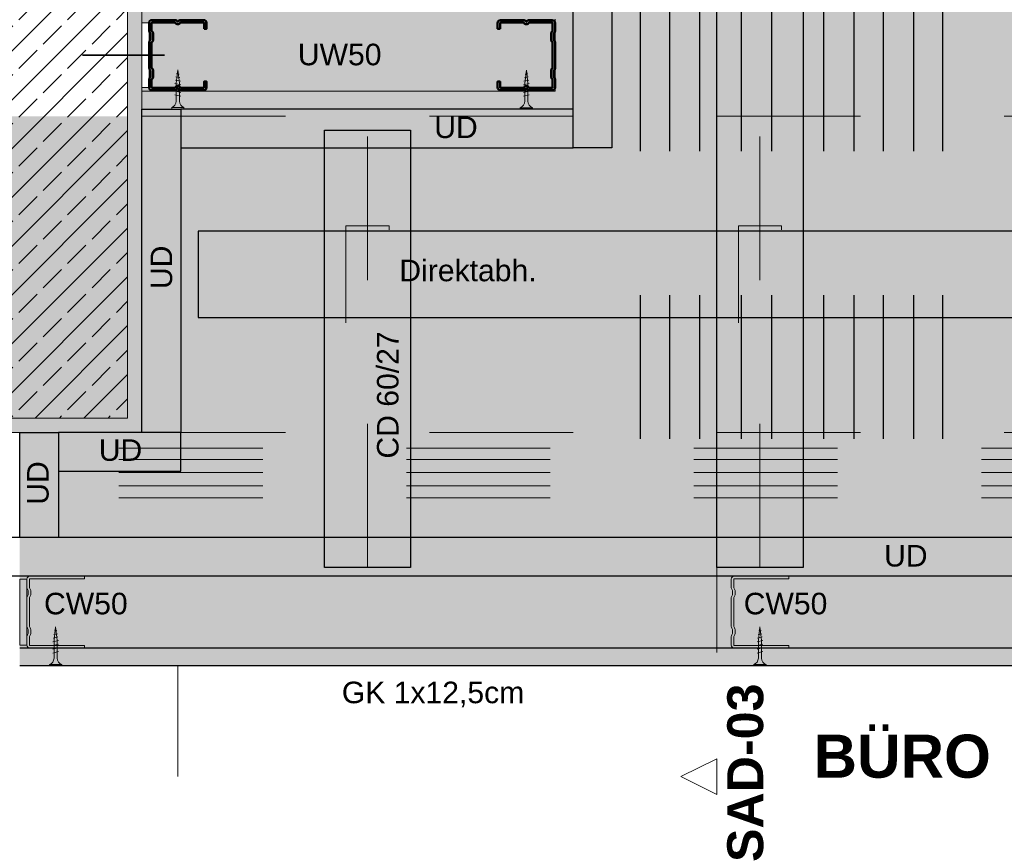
# Model space of a CAD drawing. Header units: metres. Extents: x -1.1 to 13.1, y -2.2 to 1.8.
# Tile 18 of 59: x 2.996 to 3.681, y -2.144 to -1.57. Entities that reach past the tile are written whole.
import ezdxf

# ---------------------------------------------------------------- set-up
doc = ezdxf.new("R2010")
doc.units = ezdxf.units.M
doc.header["$MEASUREMENT"] = 0
for name, pattern in [('Schnittlinie', [0.06, 0.03, -0.015, 0, -0.015]), ('Strichlinie eng', [0.023, 0.015, -0.008]), ('Untersicht', [0.02, 0.015, -0.005]), ('Wipeout_Contour', [1, 0, -1])]:
    doc.linetypes.add(name, pattern=pattern)
for name, color, linetype in [('152 - Bemaßung_ Beschriftung.Ausbau', 7, 'Continuous'), ('201 - Marker.Schnitt - versteckt Grundriss u. Detail SD', 7, 'Continuous'), ('606 - Struktur.Wand Innen Ausbau', 7, 'Continuous'), ('607 - Struktur.Stütze', 7, 'Continuous'), ('608 - Struktur.Träger', 7, 'Continuous'), ('653 - Abdeckung.TB Verkofferung', 7, 'Continuous'), ('660 - Unterkonstruktion.Trockenbau', 7, 'Continuous'), ('804 - HKLSE.Elektrik', 7, 'Continuous'), ('Neubau_606 - Struktur.Wand Innen Ausbau', 7, 'Continuous'), ('Neubau_653 - Abdeckung.TB Verkofferung', 7, 'Continuous'), ('Neubau_660 - Unterkonstruktion.Trockenbau', 7, 'Continuous')]:
    doc.layers.add(name, color=color, linetype=linetype)
doc.styles.add('ERSTELLTER_STIL_1', font='txt')
doc.styles.add('ERSTELLTER_STIL_2', font='txt')
doc.dimstyles.new('ERSTELLTER_STIL__1', dxfattribs={"dimtxt": 0.02, "dimasz": 0.01064, "dimexe": 0.18, "dimexo": 0.0625, "dimgap": 0, "dimtad": 1, "dimzin": 0, "dimdsep": 46, "dimtxsty": 'ERSTELLTER_STIL_1', "dimblk": 'ARROWHEAD_2', "dimblk1": 'ARROWHEAD_2', "dimblk2": 'ARROWHEAD_2', "dimcen": 0.09, "dimse1": 1, "dimse2": 1, "dimclrd": 7, "dimclre": 7, "dimclrt": 7, "dimazin": 0, "dimtfac": 1, "dimtdec": 4, "dimtmove": 0, "dimatfit": 3, "dimfxl": 1, "dimtolj": 1, "dimtzin": 0, "dimarcsym": 0})
pattern_1 = [(45, (0, 0), (-0.003535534, 0.003535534), [0, -0.005])]

# ---------------------------------------------------------------- blocks, each defined once
blk = doc.blocks.new('*D232')
at = {"layer": '152 - Bemaßung_ Beschriftung.Ausbau', "color": 7, "linetype": 'Continuous', "lineweight": 9}
for p, q in [((2.85451, -1.85295), (2.86851, -1.86103)), ((2.87201, -1.85699), (2.85101, -1.85699)), ((2.86151, -2.01949), (2.86151, -1.85699)), ((2.87201, -2.01949), (2.85101, -2.01949)), ((2.85451, -2.01545), (2.86851, -2.02353)), ((2.86151, -2.02634), (2.86151, -2.01949))]:
    blk.add_line(p, q, dxfattribs=at)
at = {"layer": '152 - Bemaßung_ Beschriftung.Ausbau', "color": 7, "lineweight": 9, "insert": (2.85784, -1.96343), "char_height": 0.02, "attachment_point": 7, "rotation": 90, "style": 'ERSTELLTER_STIL_1'}
blk.add_mtext('\\A1;{\\pql;\\fArial|b0|i0|c0|p38;16\\fArial|b0|i0|c0|p38;\\A1{\\H.66x;\\S25^  ;}}', dxfattribs=at)
at = {"color": 254, "linetype": 'Wipeout_Contour', "lineweight": 0, "ltscale": 13.933938}
blk.add_wipeout([(2.86111, -1.96703), (2.86111, -1.90945), (2.83391, -1.90945), (2.83391, -1.96703)], dxfattribs=at).dxf.layer = '152 - Bemaßung_ Beschriftung.Ausbau'
blk = doc.blocks.new('ARROWHEAD_2')
at = {"color": 0, "linetype": 'Continuous', "lineweight": 0}
for p, q in [((-0.378, -0.655), (0.378, 0.655)), ((0, 0), (-1, 0))]:
    blk.add_line(p, q, dxfattribs=at)

msp = doc.modelspace()

# ---------------------------------------------------------------- hatches: boundary and pattern name
at = {"layer": '607 - Struktur.Stütze', "linetype": 'Continuous', "lineweight": 5}
h = msp.add_hatch(dxfattribs=at)
h.set_pattern_fill('Beton__Stahlbeton_0003', style=0, pattern_type=2)
h.set_pattern_definition([(45, (0, 0), (-0.01697056, 0.01697056), []), (45, (-0.008485, 0.008485), (-0.01697056, 0.01697056), [0.018, -0.006])])
h.paths.add_polyline_path([(3.07091, -1.04699), (2.88091, -1.04699), (2.88091, -1.84699), (3.07091, -1.84699)])
at = {"layer": '653 - Abdeckung.TB Verkofferung', "linetype": 'Continuous', "lineweight": 0, "true_color": 0x2f2f2f}
msp.add_hatch(color=250, dxfattribs=at).paths.add_polyline_path([(3.08091, -1.25699), (4.08091, -1.25699), (4.08091, -1.63699), (3.08091, -1.63699)])

# ---------------------------------------------------------------- linework, layer by layer
at = {"layer": '201 - Marker.Schnitt - versteckt Grundriss u. Detail SD', "color": 7, "linetype": 'Schnittlinie', "lineweight": 13}
msp.add_line((3.48091, 1.69001), (3.48091, -2.08399), dxfattribs=at)
at = {"layer": '607 - Struktur.Stütze', "color": 7, "linetype": 'Continuous', "lineweight": 13}
msp.add_lwpolyline([(2.88091, -1.84699), (3.07091, -1.84699), (3.07091, -1.04699), (2.88091, -1.04699)], dxfattribs=at)
at = {"layer": '608 - Struktur.Träger', "color": 7, "linetype": 'Untersicht', "lineweight": 13}
msp.add_line((2.88091, -1.63699), (4.08091, -1.63699), dxfattribs=at)
at = {"layer": '653 - Abdeckung.TB Verkofferung', "color": 1, "linetype": 'Continuous', "lineweight": 25, "flags": 128}
for points in [[(3.3809, -1.17449), (3.4079, -1.17449), (3.4079, -1.65899), (3.3809, -1.65899)], [(3.48091, -1.17965), (3.54091, -1.17965), (3.54091, -1.95105), (3.48091, -1.95105)], [(3.08091, -1.63199), (3.10791, -1.63199), (3.10791, -1.85699), (3.08091, -1.85699)], [(3.3809, -1.65899), (3.3809, -1.63199), (3.10791, -1.63199), (3.10791, -1.65899)], [(3.20791, -1.64661), (3.26791, -1.64661), (3.26791, -1.95105), (3.20791, -1.95105)], [(4.08091, -1.77699), (4.08091, -1.71699), (3.12016, -1.71699), (3.12016, -1.77699)], [(3.10791, -1.88399), (3.10791, -1.85699), (3.02291, -1.85699), (3.02291, -1.88399)]]:
    msp.add_lwpolyline(points, close=True, dxfattribs=at)
at = {"layer": '653 - Abdeckung.TB Verkofferung', "color": 1, "linetype": 'Strichlinie eng', "lineweight": 18, "flags": 128}
for points in [[(3.51091, -1.95105), (3.51091, -1.17965)], [(3.23791, -1.95105), (3.23791, -1.64661)]]:
    msp.add_lwpolyline(points, dxfattribs=at)
for points in [[(3.22291, -1.78067), (3.22291, -1.71331), (3.25291, -1.71331), (3.25291, -1.78067)], [(3.49591, -1.78067), (3.49591, -1.71331), (3.52591, -1.71331), (3.52591, -1.78067)]]:
    msp.add_lwpolyline(points, close=True, dxfattribs=at)
at = {"layer": '660 - Unterkonstruktion.Trockenbau', "color": 7, "linetype": 'Continuous', "lineweight": 5}
for p, q in [((3.10463, -1.60955), (3.10723, -1.61007)), ((3.10496, -1.6073), (3.10676, -1.60756)), ((3.34968, -1.60959), (3.34708, -1.61012)), ((3.34935, -1.60735), (3.34755, -1.60761)), ((3.10391, -1.61415), (3.10791, -1.61515)), ((3.10426, -1.61178), (3.1077, -1.61259)), ((3.3504, -1.6142), (3.3464, -1.6152)), ((3.35005, -1.61182), (3.34661, -1.61263)), ((3.10391, -1.61675), (3.10791, -1.61775)), ((3.10391, -1.61935), (3.10791, -1.62035)), ((3.10391, -1.62195), (3.10791, -1.62295)), ((3.3504, -1.6168), (3.3464, -1.6178)), ((3.3504, -1.6194), (3.3464, -1.6204)), ((3.3504, -1.622), (3.3464, -1.623)), ((3.10166, -1.63095), (3.11016, -1.63095)), ((3.35265, -1.631), (3.34415, -1.631))]:
    msp.add_line(p, q, dxfattribs=at)
at = {"layer": '660 - Unterkonstruktion.Trockenbau', "color": 7, "linetype": 'Continuous', "lineweight": 50, "flags": 128}
msp.add_lwpolyline([(3.33015, -1.57608), (3.3284, -1.57608), (3.3284, -1.57208, -0.414214), (3.3304, -1.57008), (3.34645, -1.57008, -0.267949), (3.34818, -1.57108, 0.57735), (3.34861, -1.57108, -0.267949), (3.35035, -1.57008), (3.3664, -1.57008, -0.414214), (3.3684, -1.57208), (3.3684, -1.57758, -0.250492), (3.36751, -1.57924, 0.250492), (3.3674, -1.57945), (3.3674, -1.5837, 0.250492), (3.36751, -1.58391, -0.250492), (3.3684, -1.58558), (3.3684, -1.60338, -0.250492), (3.36751, -1.60504, 0.250492), (3.3674, -1.60525), (3.3674, -1.6095, 0.250492), (3.36751, -1.60971, -0.250492), (3.3684, -1.61138), (3.3684, -1.61688, -0.414214), (3.3664, -1.61888), (3.35035, -1.61888, -0.267949), (3.34861, -1.61788, 0.57735), (3.34818, -1.61788, -0.267949), (3.34645, -1.61888), (3.3304, -1.61888, -0.414214), (3.3284, -1.61688), (3.3284, -1.61288), (3.33015, -1.61288), (3.33015, -1.61688, 0.414214), (3.3304, -1.61713), (3.34645, -1.61713, 0.267949), (3.34667, -1.617, -0.57735), (3.35013, -1.617, 0.267949), (3.35035, -1.61713), (3.3664, -1.61713, 0.414214), (3.36665, -1.61688), (3.36665, -1.61138, 0.250492), (3.36654, -1.61117, -0.250492), (3.36565, -1.6095), (3.36565, -1.60525, -0.250492), (3.36654, -1.60358, 0.250492), (3.36665, -1.60338), (3.36665, -1.58558, 0.250492), (3.36654, -1.58537, -0.250492), (3.36565, -1.5837), (3.36565, -1.57945, -0.250492), (3.36654, -1.57778, 0.250492), (3.36665, -1.57758), (3.36665, -1.57208, 0.414214), (3.3664, -1.57183), (3.35035, -1.57183, 0.267949), (3.35013, -1.57195, -0.57735), (3.34667, -1.57195, 0.267949), (3.34645, -1.57183), (3.3304, -1.57183, 0.414214), (3.33015, -1.57208)], format="xyb", close=True, dxfattribs=at)
at = {"layer": '660 - Unterkonstruktion.Trockenbau', "color": 7, "linetype": 'Continuous', "lineweight": 5, "flags": 128}
for points in [[(3.10703, -1.61389), (3.10703, -1.62645, 0.304192), (3.11016, -1.63095), (3.11016, -1.63195), (3.10166, -1.63195), (3.10166, -1.63095, 0.304191), (3.10478, -1.62645), (3.10478, -1.61389), (3.10591, -1.60475)], [(3.34727, -1.61393), (3.34727, -1.6265, -0.304192), (3.34415, -1.631), (3.34415, -1.632), (3.35265, -1.632), (3.35265, -1.631, -0.304191), (3.34952, -1.6265), (3.34952, -1.61393), (3.3484, -1.60479)]]:
    msp.add_lwpolyline(points, format="xyb", close=True, dxfattribs=at)
at = {"layer": '804 - HKLSE.Elektrik', "color": 92, "linetype": 'Strichlinie eng', "lineweight": 25, "true_color": 0x00be00, "flags": 128}
for points in [[(3.42778, -1.86137), (3.42778, -1.00427)], [(3.44813, -1.86137), (3.44813, -1.00427)], [(3.46916, -1.86137), (3.46916, -1.00427)], [(3.49804, -1.86137), (3.49804, -1.00427)], [(3.51908, -1.86137), (3.51908, -1.00427)], [(3.55546, -1.86137), (3.55546, -1.00427)], [(3.57649, -1.86137), (3.57649, -1.00427)], [(3.59684, -1.86137), (3.59684, -1.00427)], [(3.61788, -1.86137), (3.61788, -1.00427)], [(3.63823, -1.86137), (3.63823, -1.00427)]]:
    msp.add_lwpolyline(points, dxfattribs=at)
at = {"layer": 'Neubau_606 - Struktur.Wand Innen Ausbau', "color": 1, "linetype": 'Continuous', "lineweight": 5}
for p, q in [((3.3684, -1.61947), (3.3684, -1.56947)), ((3.08091, -1.61949), (3.3184, -1.61948)), ((3.3184, -1.61948), (3.3684, -1.61947)), ((3.3184, -1.61948), (3.3684, -1.61947))]:
    msp.add_line(p, q, dxfattribs=at)
for points in [[(3.3809, -1.63197), (3.38088, -1.17449)], [(3.08091, -1.63199), (3.3684, -1.63197)], [(3.3809, -1.63197), (3.3684, -1.63197)]]:
    msp.add_lwpolyline(points, dxfattribs=at)
at = {"layer": 'Neubau_653 - Abdeckung.TB Verkofferung', "color": 1, "linetype": 'Untersicht', "lineweight": 9}
msp.add_line((3.10591, -2.09649), (3.10591, -2.01949), dxfattribs=at)
at = {"layer": 'Neubau_660 - Unterkonstruktion.Trockenbau', "color": 1, "linetype": 'Continuous', "lineweight": 5}
for p, q in [((3.02256, -1.99931), (3.01912, -2.00013)), ((3.02219, -1.99709), (3.01959, -1.99761)), ((3.02186, -1.99484), (3.02006, -1.9951)), ((3.51256, -1.99931), (3.50912, -2.00013)), ((3.51219, -1.99709), (3.50959, -1.99761)), ((3.51186, -1.99484), (3.51006, -1.9951)), ((3.02291, -2.00169), (3.01891, -2.00269)), ((3.02291, -2.00429), (3.01891, -2.00529)), ((3.02291, -2.00689), (3.01891, -2.00789)), ((3.51291, -2.00169), (3.50891, -2.00269)), ((3.51291, -2.00429), (3.50891, -2.00529)), ((3.51291, -2.00689), (3.50891, -2.00789)), ((3.02291, -2.00949), (3.01891, -2.01049)), ((3.51291, -2.00949), (3.50891, -2.01049)), ((3.02516, -2.01849), (3.01666, -2.01849)), ((3.51516, -2.01849), (3.50666, -2.01849))]:
    msp.add_line(p, q, dxfattribs=at)
at = {"layer": 'Neubau_660 - Unterkonstruktion.Trockenbau', "color": 1, "linetype": 'Continuous', "lineweight": 5, "flags": 128}
for points in [[(3.04091, -2.00699), (3.00291, -2.00699, -0.414214), (3.00091, -2.00499), (3.00091, -1.99949, -0.156603), (3.00158, -1.99742, 0.156603), (3.00191, -1.99638), (3.00191, -1.9946, 0.156603), (3.00158, -1.99356, -0.156603), (3.00091, -1.99149), (3.00091, -1.97249, -0.156603), (3.00158, -1.97042, 0.156603), (3.00191, -1.96938), (3.00191, -1.9676, 0.156603), (3.00158, -1.96656, -0.156603), (3.00091, -1.96449), (3.00091, -1.95899, -0.414214), (3.00291, -1.95699), (3.04091, -1.95699), (3.04091, -1.95874), (3.00291, -1.95874, 0.414214), (3.00266, -1.95899), (3.00266, -1.96449, 0.156603), (3.003, -1.96554, -0.156603), (3.00366, -1.9676), (3.00366, -1.96938, -0.156603), (3.003, -1.97144, 0.156603), (3.00266, -1.97249), (3.00266, -1.99149, 0.156603), (3.003, -1.99254, -0.156603), (3.00366, -1.9946), (3.00366, -1.99638, -0.156603), (3.003, -1.99844, 0.156603), (3.00266, -1.99949), (3.00266, -2.00499, 0.414214), (3.00291, -2.00524), (3.04091, -2.00524)], [(3.53091, -2.00699), (3.49291, -2.00699, -0.414214), (3.49091, -2.00499), (3.49091, -1.99949, -0.156603), (3.49158, -1.99742, 0.156603), (3.49191, -1.99638), (3.49191, -1.9946, 0.156603), (3.49158, -1.99356, -0.156603), (3.49091, -1.99149), (3.49091, -1.97249, -0.156603), (3.49158, -1.97042, 0.156603), (3.49191, -1.96938), (3.49191, -1.9676, 0.156603), (3.49158, -1.96656, -0.156603), (3.49091, -1.96449), (3.49091, -1.95899, -0.414214), (3.49291, -1.95699), (3.53091, -1.95699), (3.53091, -1.95874), (3.49291, -1.95874, 0.414214), (3.49266, -1.95899), (3.49266, -1.96449, 0.156603), (3.493, -1.96554, -0.156603), (3.49366, -1.9676), (3.49366, -1.96938, -0.156603), (3.493, -1.97144, 0.156603), (3.49266, -1.97249), (3.49266, -1.99149, 0.156603), (3.493, -1.99254, -0.156603), (3.49366, -1.9946), (3.49366, -1.99638, -0.156603), (3.493, -1.99844, 0.156603), (3.49266, -1.99949), (3.49266, -2.00499, 0.414214), (3.49291, -2.00524), (3.53091, -2.00524)], [(3.01979, -2.00142), (3.01979, -2.01399, -0.304192), (3.01666, -2.01849), (3.01666, -2.01949), (3.02516, -2.01949), (3.02516, -2.01849, -0.304191), (3.02204, -2.01399), (3.02204, -2.00142), (3.02091, -1.99229)], [(3.50979, -2.00142), (3.50979, -2.01399, -0.304192), (3.50666, -2.01849), (3.50666, -2.01949), (3.51516, -2.01949), (3.51516, -2.01849, -0.304191), (3.51204, -2.01399), (3.51204, -2.00142), (3.51091, -1.99229)]]:
    msp.add_lwpolyline(points, format="xyb", close=True, dxfattribs=at)

# ---------------------------------------------------------------- texts
at = {"layer": '152 - Bemaßung_ Beschriftung.Ausbau', "color": 7, "linetype": 'Continuous', "lineweight": 9}
for s, insert, char_height, attachment_point, style in [('\\A1;{\\pql;\\fArial|b0|i0|c0|p38;U\\fArial|b0|i0|c0|p38;W50}', (3.18942, -1.6017), 0.015, 7, 'ERSTELLTER_STIL_1'), ('\\A1;{\\pql;\\fArial|b0|i0|c0|p38;UD}', (3.28432, -1.65235), 0.015, 7, 'ERSTELLTER_STIL_1'), ('\\A1;{\\pql;\\fArial|b0|i0|c0|p38;Direktabh.}', (3.26004, -1.75199), 0.015, 7, 'ERSTELLTER_STIL_1'), ('\\A1;{\\pql;\\fArial|b0|i0|c0|p38;UD}', (3.05094, -1.87696), 0.015, 7, 'ERSTELLTER_STIL_1'), ('\\A1;{\\pql;\\fArial|b0|i0|c0|p38;UD}', (3.59727, -1.95049), 0.015, 7, 'ERSTELLTER_STIL_1'), ('\\A1;{\\pql;\\fArial|b0|i0|c0|p38;CW50}', (3.01284, -1.98376), 0.015, 7, 'ERSTELLTER_STIL_1'), ('\\A1;{\\pql;\\fArial|b0|i0|c0|p38;CW50}', (3.49961, -1.98376), 0.015, 7, 'ERSTELLTER_STIL_1'), ('\\A1;{\\pql;\\fArial|b0|i0|c0|p38;GK \\fArial|b0|i0|c0|p38;1x12,5cm}', (3.22002, -2.04818), 0.015, 7, 'ERSTELLTER_STIL_1'), ('\\A1;{\\pqr;\\fArial|b1|i0|c0|p38;BÜRO}', (3.67157, -2.09766), 0.03, 9, 'ERSTELLTER_STIL_2')]:
    msp.add_mtext(s, dxfattribs=dict(at, insert=insert, char_height=char_height, attachment_point=attachment_point, style=style))
at = {"layer": '152 - Bemaßung_ Beschriftung.Ausbau', "color": 7, "linetype": 'Continuous', "lineweight": 9, "char_height": 0.015, "attachment_point": 9, "rotation": 90, "style": 'ERSTELLTER_STIL_1'}
for s, insert in [('\\A1;{\\pqr;\\fArial|b0|i0|c0|p38;UD}', (3.10218, -1.72694)), ('\\A1;{\\pqr;\\fArial|b0|i0|c0|p38;C\\fArial|b0|i0|c0|p38;D 60/27}', (3.25969, -1.78665)), ('\\A1;{\\pqr;\\fArial|b0|i0|c0|p38;UD}', (3.01624, -1.87702))]:
    msp.add_mtext(s, dxfattribs=dict(at, insert=insert))
at = {"layer": '201 - Marker.Schnitt - versteckt Grundriss u. Detail SD', "color": 7, "lineweight": 13, "insert": (3.51357, -2.03168), "char_height": 0.025, "attachment_point": 9, "rotation": 90, "style": 'ERSTELLTER_STIL_2'}
msp.add_mtext('\\A1;{\\pqr;\\pt0;\\fArial|b1|i0|c0|p38;SAD-03}', dxfattribs=at)

# ---------------------------------------------------------------- dimensions: what is measured, and where the dimension line sits
at = {"layer": '152 - Bemaßung_ Beschriftung.Ausbau', "color": 7, "linetype": 'Continuous', "lineweight": 9}
dim = msp.add_linear_dim(base=(2.86151, -1.85699), p1=(2.99591, -2.01949), p2=(2.88091, -1.85699), angle=90, dimstyle='ERSTELLTER_STIL__1', dxfattribs=at)
dim.commit()
dim.dimension.update_dxf_attribs({"geometry": '*D232', "text_midpoint": (2.84751, -1.91355), "dimtype": 160, "text_rotation": 90})

# ---------------------------------------------------------------- next in the draw order: hatches: boundary and pattern name
at = {"layer": '606 - Struktur.Wand Innen Ausbau', "linetype": 'Continuous', "lineweight": 5}
h = msp.add_hatch(dxfattribs=at)
h.set_pattern_fill('Gips_0003', style=0, pattern_type=2)
h.set_pattern_definition(pattern_1)
h.paths.add_polyline_path([(2.99591, -2.01949), (4.08091, -2.01949), (4.08091, -2.00699), (2.99591, -2.00699)])
at = {"layer": '607 - Struktur.Stütze', "linetype": 'Continuous', "lineweight": 5}
h = msp.add_hatch(dxfattribs=at)
h.set_pattern_fill('Gips_0003', style=0, pattern_type=2)
h.set_pattern_definition(pattern_1)
h.paths.add_polyline_path([(3.07091, -1.84699), (2.88091, -1.84699), (2.88091, -1.85699), (3.08091, -1.85699), (3.08091, -1.03699), (2.88091, -1.03699), (2.88091, -1.04699), (3.07091, -1.04699)])
at = {"layer": '653 - Abdeckung.TB Verkofferung', "linetype": 'Continuous', "lineweight": 0, "true_color": 0x5f5f5f}
msp.add_hatch(color=251, dxfattribs=at).paths.add_polyline_path([(2.88091, -1.63699), (4.08091, -1.63699), (4.08091, -1.85699), (2.88091, -1.85699)])
at = {"layer": '653 - Abdeckung.TB Verkofferung', "linetype": 'Continuous', "lineweight": 0, "true_color": 0x2f2f2f}
msp.add_hatch(color=250, dxfattribs=at).paths.add_polyline_path([(2.99591, -2.01949), (4.08091, -2.01949), (4.08091, -1.85699), (2.99591, -1.85699)])

# ---------------------------------------------------------------- next in the draw order: linework, layer by layer
at = {"layer": '607 - Struktur.Stütze', "color": 7, "linetype": 'Continuous', "lineweight": 5}
msp.add_lwpolyline([(2.88091, -1.85699), (3.08091, -1.85699), (3.08091, -1.03699), (2.88091, -1.03699)], dxfattribs=at)
at = {"layer": '608 - Struktur.Träger', "color": 7, "linetype": 'Untersicht', "lineweight": 13}
msp.add_line((2.88091, -1.85699), (4.08091, -1.85699), dxfattribs=at)
at = {"layer": '653 - Abdeckung.TB Verkofferung', "color": 1, "linetype": 'Continuous', "lineweight": 25, "flags": 128}
msp.add_lwpolyline([(2.99591, -1.85699), (3.02291, -1.85699), (3.02291, -1.92999), (2.99591, -1.92999)], close=True, dxfattribs=at)
at = {"layer": '804 - HKLSE.Elektrik', "color": 92, "linetype": 'Strichlinie eng', "lineweight": 18, "true_color": 0x00be00, "flags": 128}
for points in [[(2.86497, -1.86793), (4.09641, -1.86793)], [(2.86497, -1.87578), (4.09641, -1.87578)], [(2.86497, -1.88494), (4.09641, -1.88494)], [(2.86497, -1.89411), (4.09641, -1.89411)], [(2.86497, -1.9024), (4.09641, -1.9024)]]:
    msp.add_lwpolyline(points, dxfattribs=at)
at = {"layer": 'Neubau_653 - Abdeckung.TB Verkofferung', "color": 1, "linetype": 'Continuous', "lineweight": 25}
for p, q in [((4.08091, -1.92999), (2.98591, -1.92999)), ((4.08091, -1.95699), (2.98591, -1.95699)), ((4.08091, -2.00699), (2.99591, -2.00699)), ((4.08091, -2.01949), (2.99591, -2.01949))]:
    msp.add_line(p, q, dxfattribs=at)
at = {"layer": 'Neubau_653 - Abdeckung.TB Verkofferung', "color": 1, "linetype": 'Strichlinie eng', "lineweight": 9}
msp.add_line((2.99591, -2.01949), (4.08091, -2.01949), dxfattribs=at)
at = {"layer": 'Neubau_653 - Abdeckung.TB Verkofferung', "color": 1, "linetype": 'Untersicht', "lineweight": 9}
msp.add_line((3.10591, -2.01949), (2.99591, -2.01949), dxfattribs=at)
at = {"layer": 'Neubau_660 - Unterkonstruktion.Trockenbau', "color": 1, "linetype": 'Continuous', "lineweight": 5, "flags": 128}
msp.add_lwpolyline([(3.00091, -1.95899), (2.99591, -1.95899), (2.99591, -2.00499), (3.00091, -2.00499)], close=True, dxfattribs=at)

# ---------------------------------------------------------------- next in the draw order: wipeouts: each hides what was drawn before it
at = {"color": 254, "linetype": 'Wipeout_Contour', "lineweight": 0, "ltscale": 11.815192}
msp.add_wipeout([(3.48091, -2.10899), (3.48091, -2.08399), (3.45591, -2.09649)], dxfattribs=at).dxf.layer = '201 - Marker.Schnitt - versteckt Grundriss u. Detail SD'

# ---------------------------------------------------------------- next in the draw order: linework, layer by layer
at = {"layer": '201 - Marker.Schnitt - versteckt Grundriss u. Detail SD', "color": 7, "linetype": 'Continuous', "lineweight": 13, "flags": 128}
msp.add_lwpolyline([(3.48091, -2.10899), (3.48091, -2.08399), (3.45591, -2.09649)], close=True, dxfattribs=at)

# ---------------------------------------------------------------- next in the draw order: wipeouts: each hides what was drawn before it
at = {"color": 254, "linetype": 'Wipeout_Contour', "lineweight": 0, "ltscale": 14.034688}
msp.add_wipeout([(3.08591, -1.61685), (3.08591, -1.57205), (3.08091, -1.57205), (3.08091, -1.61685)], dxfattribs=at).dxf.layer = '660 - Unterkonstruktion.Trockenbau'

# ---------------------------------------------------------------- next in the draw order: linework, layer by layer
at = {"layer": '653 - Abdeckung.TB Verkofferung', "color": 1, "linetype": 'Continuous', "lineweight": 35}
msp.add_line((3.03956, -1.59445), (3.09664, -1.59445), dxfattribs=at)
at = {"layer": '660 - Unterkonstruktion.Trockenbau', "color": 7, "linetype": 'Continuous', "lineweight": 5, "flags": 128}
msp.add_lwpolyline([(3.08591, -1.61685), (3.08091, -1.61685), (3.08091, -1.57205), (3.08591, -1.57205)], close=True, dxfattribs=at)
at = {"layer": '660 - Unterkonstruktion.Trockenbau', "color": 7, "linetype": 'Continuous', "lineweight": 50, "flags": 128}
msp.add_lwpolyline([(3.12416, -1.57605), (3.12591, -1.57605), (3.12591, -1.57205, 0.414214), (3.12391, -1.57005), (3.10786, -1.57005, 0.267949), (3.10613, -1.57105, -0.57735), (3.10569, -1.57105, 0.267949), (3.10396, -1.57005), (3.08791, -1.57005, 0.414214), (3.08591, -1.57205), (3.08591, -1.57755, 0.250492), (3.0868, -1.57921, -0.250492), (3.08691, -1.57942), (3.08691, -1.58368, -0.250492), (3.0868, -1.58389, 0.250492), (3.08591, -1.58555), (3.08591, -1.60335, 0.250492), (3.0868, -1.60501, -0.250492), (3.08691, -1.60522), (3.08691, -1.60948, -0.250492), (3.0868, -1.60969, 0.250492), (3.08591, -1.61135), (3.08591, -1.61685, 0.414214), (3.08791, -1.61885), (3.10396, -1.61885, 0.267949), (3.10569, -1.61785, -0.57735), (3.10613, -1.61785, 0.267949), (3.10786, -1.61885), (3.12391, -1.61885, 0.414214), (3.12591, -1.61685), (3.12591, -1.61285), (3.12416, -1.61285), (3.12416, -1.61685, -0.414214), (3.12391, -1.6171), (3.10786, -1.6171, -0.267949), (3.10764, -1.61698, 0.57735), (3.10418, -1.61698, -0.267949), (3.10396, -1.6171), (3.08791, -1.6171, -0.414214), (3.08766, -1.61685), (3.08766, -1.61135, -0.250492), (3.08777, -1.61114, 0.250492), (3.08866, -1.60948), (3.08866, -1.60522, 0.250492), (3.08777, -1.60356, -0.250492), (3.08766, -1.60335), (3.08766, -1.58555, -0.250492), (3.08777, -1.58534, 0.250492), (3.08866, -1.58368), (3.08866, -1.57942, 0.250492), (3.08777, -1.57776, -0.250492), (3.08766, -1.57755), (3.08766, -1.57205, -0.414214), (3.08791, -1.5718), (3.10396, -1.5718, -0.267949), (3.10418, -1.57193, 0.57735), (3.10764, -1.57193, -0.267949), (3.10786, -1.5718), (3.12391, -1.5718, -0.414214), (3.12416, -1.57205)], format="xyb", close=True, dxfattribs=at)

doc.saveas('drawing.dxf')
